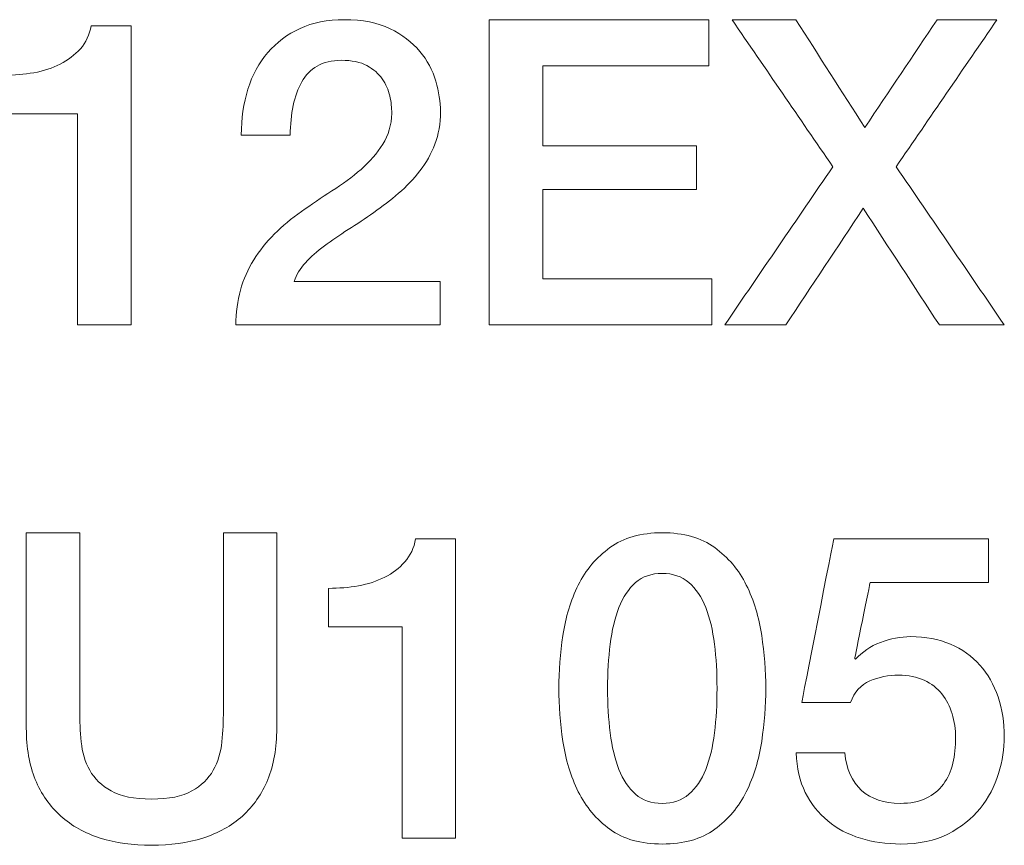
# Model space of a CAD drawing. Header units: millimetres. Extents: x 0 to 2122, y 0 to 1639.
# Tile 41 of 75: x 1663.49 to 1669.18, y 789.06 to 793.83. Entities that reach past the tile are written whole.
import ezdxf

# ---------------------------------------------------------------- set-up
doc = ezdxf.new("R2010")
doc.units = ezdxf.units.MM
doc.layers.add('2', color=7, linetype='Continuous', true_color=0xffffff)

msp = doc.modelspace()

# ---------------------------------------------------------------- linework, layer by layer
at = {"layer": '2', "color": 7, "linetype": 'Continuous', "lineweight": 13}
for points, knots in [([(1664.9267, 793.6353), (1664.9775, 793.6946), (1665.0396, 793.7411), (1665.1864, 793.8089), (1665.2714, 793.8254), (1665.3684, 793.8254), (1665.4739, 793.8254), (1665.5621, 793.8085), (1665.6326, 793.7736)], [0.52941176, 0.52941176, 0.52941176, 0.52941176, 0.55882353, 0.55882353, 0.58823529, 0.58823529, 0.58823529, 0.61764706, 0.61764706, 0.61764706, 0.61764706]), ([(1665.4996, 793.5601), (1665.4615, 793.5806), (1665.4121, 793.5908), (1665.3515, 793.5908), (1665.2954, 793.5908), (1665.2488, 793.5799), (1665.1747, 793.5355), (1665.1451, 793.5048), (1665.1229, 793.4663)], [0.29411765, 0.29411765, 0.29411765, 0.29411765, 0.32352941, 0.32352941, 0.32352941, 0.35294118, 0.35294118, 0.38235294, 0.38235294, 0.38235294, 0.38235294]), ([(1665.8969, 793.4713), (1665.9152, 793.4095), (1665.9244, 793.3506), (1665.9244, 793.2949), (1665.9244, 793.2254), (1665.9134, 793.1629), (1665.8923, 793.1068)], [0.67647059, 0.67647059, 0.67647059, 0.67647059, 0.70588235, 0.70588235, 0.70588235, 0.73529412, 0.73529412, 0.73529412, 0.73529412]), ([(1665.3906, 792.6129), (1665.3416, 792.5819), (1665.2957, 792.5505), (1665.2118, 792.4877), (1665.1751, 792.4556), (1665.144, 792.4217)], [0.85294118, 0.85294118, 0.85294118, 0.85294118, 0.88235294, 0.88235294, 0.91176471, 0.91176471, 0.91176471, 0.91176471]), ([(1663.7301, 789.2259), (1663.6669, 789.2827), (1663.6179, 789.3533), (1663.5488, 789.5212), (1663.5315, 789.62), (1663.5315, 789.7336), (1663.5315, 789.7336), (1663.5315, 790.8621), (1663.5315, 790.8621)], [0.8636364, 0.8636364, 0.8636364, 0.8636364, 0.9090909, 0.9090909, 0.9545455, 0.9545455, 0.9545455, 1, 1, 1, 1]), ([(1664.6614, 789.6546), (1664.6671, 789.7156), (1664.6699, 789.7756), (1664.6699, 789.8348), (1664.6699, 789.8348), (1664.6699, 790.8621), (1664.6699, 790.8621)], [0.40909091, 0.40909091, 0.40909091, 0.40909091, 0.45454545, 0.45454545, 0.45454545, 0.5, 0.5, 0.5, 0.5]), ([(1665.4499, 790.5559), (1665.506, 790.5658), (1665.5568, 790.5824), (1665.6471, 790.6282), (1665.6859, 790.6579), (1665.718, 790.6942)], [0.1, 0.1, 0.1, 0.1, 0.2, 0.2, 0.3, 0.3, 0.3, 0.3]), ([(1667.3591, 790.5746), (1667.3179, 790.6099), (1667.2667, 790.6275), (1667.1432, 790.6275), (1667.0917, 790.6099), (1667.0515, 790.5746)], [0.4375, 0.4375, 0.4375, 0.4375, 0.5, 0.5, 0.5625, 0.5625, 0.5625, 0.5625]), ([(1666.7206, 789.3667), (1666.6768, 789.4549), (1666.6472, 789.5515), (1666.6162, 789.7622), (1666.6084, 789.8645), (1666.6084, 790.062), (1666.6162, 790.164), (1666.6472, 790.3749), (1666.6768, 790.4716), (1666.7206, 790.5598)], [0.625, 0.625, 0.625, 0.625, 0.6875, 0.6875, 0.75, 0.75, 0.8125, 0.8125, 0.875, 0.875, 0.875, 0.875]), ([(1667.6911, 790.5598), (1667.7348, 790.4716), (1667.7645, 790.3749), (1667.7955, 790.164), (1667.8036, 790.062), (1667.8036, 789.8645), (1667.7955, 789.7622), (1667.7645, 789.5515), (1667.7348, 789.4549), (1667.6911, 789.3667)], [0.125, 0.125, 0.125, 0.125, 0.1875, 0.1875, 0.25, 0.25, 0.3125, 0.3125, 0.375, 0.375, 0.375, 0.375]), ([(1668.4665, 790.2289), (1668.525, 790.2511), (1668.5829, 790.262), (1668.6408, 790.262), (1668.7265, 790.262), (1668.8027, 790.2476), (1668.8704, 790.2186)], [0.17647059, 0.17647059, 0.17647059, 0.17647059, 0.20588235, 0.20588235, 0.20588235, 0.23529412, 0.23529412, 0.23529412, 0.23529412]), ([(1666.9044, 790.2187), (1666.8949, 790.1389), (1666.8896, 790.0535), (1666.8896, 789.8726), (1666.8949, 789.7872), (1666.9044, 789.7064)], [0.6875, 0.6875, 0.6875, 0.6875, 0.75, 0.75, 0.8125, 0.8125, 0.8125, 0.8125]), ([(1667.5069, 789.7064), (1667.5172, 789.7872), (1667.5218, 789.8726), (1667.5218, 790.0535), (1667.5172, 790.1389), (1667.5069, 790.2187)], [0.1875, 0.1875, 0.1875, 0.1875, 0.25, 0.25, 0.3125, 0.3125, 0.3125, 0.3125]), ([(1668.8704, 790.2186), (1668.9378, 790.1901), (1668.9946, 790.1495), (1669.0867, 790.0461), (1669.122, 789.9848), (1669.1456, 789.9138)], [0.23529412, 0.23529412, 0.23529412, 0.23529412, 0.26470588, 0.26470588, 0.29411765, 0.29411765, 0.29411765, 0.29411765]), ([(1668.821, 789.9311), (1668.7946, 789.9639), (1668.7604, 789.9904), (1668.6764, 790.0299), (1668.6274, 790.0398), (1668.5716, 790.0398), (1668.5124, 790.0398), (1668.4566, 790.0289), (1668.4047, 790.0063)], [0.82352941, 0.82352941, 0.82352941, 0.82352941, 0.85294118, 0.85294118, 0.88235294, 0.88235294, 0.88235294, 0.91176471, 0.91176471, 0.91176471, 0.91176471]), ([(1669.1456, 789.9138), (1669.1696, 789.8429), (1669.1816, 789.7664), (1669.1816, 789.6842), (1669.1816, 789.615), (1669.1703, 789.5438), (1669.1481, 789.4708)], [0.29411765, 0.29411765, 0.29411765, 0.29411765, 0.32352941, 0.32352941, 0.32352941, 0.35294118, 0.35294118, 0.35294118, 0.35294118]), ([(1663.8402, 789.8348), (1663.8402, 789.7756), (1663.843, 789.7156), (1663.8543, 789.5935), (1663.8709, 789.5389), (1663.898, 789.4902)], [0.09090909, 0.09090909, 0.09090909, 0.09090909, 0.13636364, 0.13636364, 0.18181818, 0.18181818, 0.18181818, 0.18181818]), ([(1668.8838, 789.5311), (1668.8948, 789.5769), (1668.9001, 789.6267), (1668.9001, 789.6792), (1668.9001, 789.7269), (1668.8933, 789.7727), (1668.8803, 789.8165)], [0.73529412, 0.73529412, 0.73529412, 0.73529412, 0.76470588, 0.76470588, 0.76470588, 0.79411765, 0.79411765, 0.79411765, 0.79411765]), ([(1664.9786, 789.7336), (1664.9786, 789.62), (1664.9613, 789.5212), (1664.8921, 789.3533), (1664.8431, 789.2827), (1664.78, 789.2259)], [0.59090909, 0.59090909, 0.59090909, 0.59090909, 0.63636364, 0.63636364, 0.68181818, 0.68181818, 0.68181818, 0.68181818]), ([(1668.2605, 789.5903), (1668.2686, 789.4965), (1668.3007, 789.4245), (1668.4125, 789.324), (1668.4866, 789.299), (1668.579, 789.299), (1668.6383, 789.299), (1668.6884, 789.3088), (1668.7297, 789.3286)], [0.58823529, 0.58823529, 0.58823529, 0.58823529, 0.61764706, 0.61764706, 0.64705882, 0.64705882, 0.64705882, 0.67647059, 0.67647059, 0.67647059, 0.67647059]), ([(1664.0218, 789.3706), (1664.0769, 789.3392), (1664.1545, 789.3237), (1664.3552, 789.3237), (1664.4332, 789.3392), (1664.4882, 789.3706)], [0.22727273, 0.22727273, 0.22727273, 0.22727273, 0.27272727, 0.27272727, 0.31818182, 0.31818182, 0.31818182, 0.31818182]), ([(1668.8556, 789.1222), (1668.7798, 789.0838), (1668.6894, 789.0644), (1668.584, 789.0644), (1668.5, 789.0644), (1668.422, 789.0756), (1668.2788, 789.1201), (1668.216, 789.1533), (1668.1074, 789.2422), (1668.064, 789.2968), (1668.0319, 789.3621)], [0.4117647, 0.4117647, 0.4117647, 0.4117647, 0.4411765, 0.4411765, 0.4411765, 0.4705882, 0.4705882, 0.5, 0.5, 0.5294118, 0.5294118, 0.5294118, 0.5294118]), ([(1664.78, 789.2259), (1664.7165, 789.1695), (1664.6403, 789.1268), (1664.4625, 789.0711), (1664.3637, 789.057), (1664.1464, 789.057), (1664.0476, 789.0711), (1663.8698, 789.1268), (1663.7936, 789.1695), (1663.7301, 789.2259)], [0.6818182, 0.6818182, 0.6818182, 0.6818182, 0.7272727, 0.7272727, 0.7727273, 0.7727273, 0.8181818, 0.8181818, 0.8636364, 0.8636364, 0.8636364, 0.8636364]), ([(1667.5083, 789.1497), (1667.4304, 789.0926), (1667.3295, 789.0644), (1667.0825, 789.0644), (1666.9817, 789.0926), (1666.9033, 789.1497)], [0.4375, 0.4375, 0.4375, 0.4375, 0.5, 0.5, 0.5625, 0.5625, 0.5625, 0.5625])]:
    msp.add_open_spline(points, degree=3, knots=knots, dxfattribs=at)
for points in [[(1666.2059, 793.8255), (1666.629, 793.8255), (1667.0521, 793.8255), (1667.4752, 793.8255)], [(1666.2059, 792.0623), (1666.2059, 792.65), (1666.2059, 793.2377), (1666.2059, 793.8255)], [(1667.4752, 793.8255), (1667.4752, 793.7367), (1667.4752, 793.6479), (1667.4752, 793.5591)], [(1667.6085, 793.8255), (1667.7312, 793.8255), (1667.8538, 793.8255), (1667.9765, 793.8255)], [(1668.191, 792.976), (1667.9968, 793.2591), (1667.8027, 793.5423), (1667.6085, 793.8255)], [(1667.9765, 793.8255), (1668.1097, 793.618), (1668.243, 793.4106), (1668.3762, 793.2032)], [(1668.3762, 793.2032), (1668.5153, 793.4106), (1668.6544, 793.618), (1668.7935, 793.8255)], [(1669.1392, 793.8255), (1668.9451, 793.5423), (1668.7509, 793.2591), (1668.5568, 792.976)], [(1668.7935, 793.8255), (1668.9088, 793.8255), (1669.024, 793.8255), (1669.1392, 793.8255)], [(1663.8437, 793.6575), (1663.8758, 793.6939), (1663.897, 793.7383), (1663.9065, 793.7909)], [(1663.9065, 793.7909), (1663.9065, 793.7909), (1664.1365, 793.7909), (1664.1365, 793.7909)], [(1664.1365, 793.7909), (1664.1365, 793.7909), (1664.1365, 792.0623), (1664.1365, 792.0623)], [(1665.6326, 793.7736), (1665.7035, 793.739), (1665.7607, 793.6956), (1665.8044, 793.6427)], [(1663.7276, 793.5686), (1663.7731, 793.5919), (1663.8116, 793.6215), (1663.8437, 793.6575)], [(1665.8044, 793.6427), (1665.8482, 793.5901), (1665.8789, 793.533), (1665.8969, 793.4713)], [(1664.8117, 793.4243), (1664.8375, 793.5058), (1664.8756, 793.576), (1664.9267, 793.6353)], [(1663.5756, 793.5192), (1663.6317, 793.5295), (1663.6825, 793.5457), (1663.7276, 793.5686)], [(1665.5882, 793.4836), (1665.567, 793.5139), (1665.5374, 793.5393), (1665.4996, 793.5601)], [(1667.4752, 793.5591), (1667.155, 793.5591), (1666.8348, 793.5591), (1666.5146, 793.5591)], [(1666.5146, 793.5591), (1666.5146, 793.4051), (1666.5146, 793.251), (1666.5146, 793.097)], [(1663.4031, 793.5044), (1663.4623, 793.5044), (1663.5198, 793.5094), (1663.5756, 793.5192)], [(1665.6316, 793.3848), (1665.6242, 793.4201), (1665.6097, 793.4529), (1665.5882, 793.4836)], [(1664.7733, 793.1587), (1664.7733, 793.2543), (1664.7863, 793.3428), (1664.8117, 793.4243)], [(1665.1229, 793.4663), (1665.1006, 793.4275), (1665.0841, 793.382), (1665.0735, 793.3291)], [(1665.6429, 793.2846), (1665.6429, 793.316), (1665.639, 793.3492), (1665.6316, 793.3848)], [(1665.0735, 793.3291), (1665.0629, 793.2765), (1665.0565, 793.2197), (1665.0551, 793.1587)], [(1663.8278, 793.2822), (1663.8278, 793.2822), (1663.4031, 793.2822), (1663.4031, 793.2822)], [(1663.8278, 792.0623), (1663.8278, 792.0623), (1663.8278, 793.2822), (1663.8278, 793.2822)], [(1665.591, 793.1058), (1665.6238, 793.1576), (1665.6411, 793.2173), (1665.6429, 793.2846)], [(1665.0551, 793.1587), (1665.0551, 793.1587), (1664.7733, 793.1587), (1664.7733, 793.1587)], [(1665.4651, 792.9611), (1665.5159, 793.0056), (1665.5578, 793.0539), (1665.591, 793.1058)], [(1665.8923, 793.1068), (1665.8707, 793.0511), (1665.8418, 792.9996), (1665.8058, 792.9527)], [(1666.5146, 793.097), (1666.8109, 793.097), (1667.1072, 793.097), (1667.4036, 793.097)], [(1667.4036, 793.097), (1667.4036, 793.0131), (1667.4036, 792.9293), (1667.4036, 792.8454)], [(1665.2971, 792.8366), (1665.3578, 792.8754), (1665.4139, 792.9167), (1665.4651, 792.9611)], [(1667.5662, 792.0623), (1667.7745, 792.3668), (1667.9827, 792.6714), (1668.191, 792.976)], [(1668.5568, 792.976), (1668.7651, 792.6714), (1668.9733, 792.3668), (1669.1816, 792.0623)], [(1665.8058, 792.9527), (1665.7695, 792.9058), (1665.7282, 792.8624), (1665.6824, 792.8228)], [(1667.4036, 792.8454), (1667.1072, 792.8454), (1666.8109, 792.8454), (1666.5146, 792.8454)], [(1666.5146, 792.8454), (1666.5146, 792.6733), (1666.5146, 792.5011), (1666.5146, 792.329)], [(1665.1218, 792.7167), (1665.1775, 792.7579), (1665.2361, 792.7978), (1665.2971, 792.8366)], [(1665.6824, 792.8228), (1665.6361, 792.7833), (1665.5882, 792.7463), (1665.5391, 792.7117)], [(1668.3663, 792.7364), (1668.2173, 792.5117), (1668.0683, 792.287), (1667.9193, 792.0623)], [(1668.8062, 792.0623), (1668.6596, 792.287), (1668.5129, 792.5117), (1668.3663, 792.7364)], [(1664.8452, 792.4376), (1664.9126, 792.5449), (1665.0047, 792.6376), (1665.1218, 792.7167)], [(1665.5391, 792.7117), (1665.4898, 792.6775), (1665.4404, 792.6443), (1665.3906, 792.6129)], [(1664.7415, 792.0623), (1664.7433, 792.2055), (1664.7775, 792.3307), (1664.8452, 792.4376)], [(1665.144, 792.4217), (1665.1126, 792.3879), (1665.0911, 792.3522), (1665.0798, 792.3141)], [(1665.0798, 792.3141), (1665.0798, 792.3141), (1665.9219, 792.3142), (1665.9219, 792.3141)], [(1665.9219, 792.3141), (1665.9219, 792.3141), (1665.9219, 792.0623), (1665.9219, 792.0623)], [(1666.5146, 792.329), (1666.8405, 792.329), (1667.1665, 792.329), (1667.4925, 792.329)], [(1667.4925, 792.329), (1667.4925, 792.2401), (1667.4925, 792.1512), (1667.4925, 792.0623)], [(1664.1365, 792.0623), (1664.1365, 792.0623), (1663.8278, 792.0623), (1663.8278, 792.0623)], [(1665.9219, 792.0623), (1665.9219, 792.0623), (1664.7415, 792.0623), (1664.7415, 792.0623)], [(1667.4925, 792.0623), (1667.0636, 792.0623), (1666.6347, 792.0623), (1666.2059, 792.0623)], [(1667.9193, 792.0623), (1667.8016, 792.0623), (1667.6839, 792.0623), (1667.5662, 792.0623)], [(1669.1816, 792.0623), (1669.0565, 792.0623), (1668.9313, 792.0623), (1668.8062, 792.0623)], [(1663.5315, 790.8621), (1663.5315, 790.8621), (1663.8402, 790.8621), (1663.8402, 790.8621)], [(1663.8402, 790.8621), (1663.8402, 790.8621), (1663.8402, 789.8348), (1663.8402, 789.8348)], [(1664.6699, 790.8621), (1664.6699, 790.8621), (1664.9786, 790.8621), (1664.9786, 790.8621)], [(1664.9786, 790.8621), (1664.9786, 790.8621), (1664.9786, 789.7336), (1664.9786, 789.7336)], [(1666.9033, 790.7767), (1666.9817, 790.8335), (1667.0825, 790.8621), (1667.206, 790.8621)], [(1667.206, 790.8621), (1667.3295, 790.8621), (1667.4304, 790.8335), (1667.5083, 790.7767)], [(1665.718, 790.6942), (1665.7501, 790.7302), (1665.7713, 790.7746), (1665.7808, 790.8275)], [(1665.7808, 790.8275), (1665.7808, 790.8275), (1666.0108, 790.8276), (1666.0108, 790.8275)], [(1666.0108, 790.8275), (1666.0108, 790.8275), (1666.0108, 789.0989), (1666.0108, 789.0989)], [(1668.011, 789.8817), (1668.0111, 789.8817), (1668.1963, 790.8276), (1668.1963, 790.8275)], [(1668.1963, 790.8275), (1668.1963, 790.8275), (1669.0902, 790.8276), (1669.0902, 790.8275)], [(1669.0902, 790.8275), (1669.0902, 790.8275), (1669.0902, 790.5757), (1669.0902, 790.5757)], [(1666.7206, 790.5598), (1666.7643, 790.6476), (1666.825, 790.7203), (1666.9033, 790.7767)], [(1667.5083, 790.7767), (1667.5867, 790.7203), (1667.6473, 790.6476), (1667.6911, 790.5598)], [(1667.0515, 790.5746), (1667.0113, 790.539), (1666.9792, 790.491), (1666.9552, 790.43)], [(1667.4565, 790.43), (1667.4329, 790.491), (1667.4, 790.539), (1667.3591, 790.5746)], [(1668.4062, 790.5757), (1668.4062, 790.5756), (1668.3173, 790.1361), (1668.3173, 790.1361)], [(1669.0902, 790.5757), (1669.0902, 790.5757), (1668.4062, 790.5757), (1668.4062, 790.5757)], [(1665.2774, 790.5411), (1665.3367, 790.5411), (1665.3942, 790.546), (1665.4499, 790.5559)], [(1665.2774, 790.3188), (1665.2774, 790.3189), (1665.2774, 790.5411), (1665.2774, 790.5411)], [(1666.9552, 790.43), (1666.9316, 790.3689), (1666.9146, 790.2987), (1666.9044, 790.2187)], [(1667.5069, 790.2187), (1667.4974, 790.2987), (1667.4805, 790.3689), (1667.4565, 790.43)], [(1665.7021, 790.3188), (1665.7021, 790.3188), (1665.2774, 790.3188), (1665.2774, 790.3188)], [(1665.7021, 789.0989), (1665.7021, 789.0989), (1665.7021, 790.3188), (1665.7021, 790.3188)], [(1668.3222, 790.1312), (1668.3599, 790.1738), (1668.4083, 790.2066), (1668.4665, 790.2289)], [(1668.3173, 790.1361), (1668.3173, 790.1361), (1668.3222, 790.1311), (1668.3222, 790.1312)], [(1668.4047, 790.0063), (1668.3529, 789.984), (1668.3155, 789.9428), (1668.2926, 789.8817)], [(1668.8803, 789.8165), (1668.8669, 789.8599), (1668.8471, 789.8983), (1668.821, 789.9311)], [(1668.2926, 789.8817), (1668.2926, 789.8817), (1668.011, 789.8817), (1668.011, 789.8817)], [(1666.9044, 789.7064), (1666.9146, 789.6256), (1666.9316, 789.5554), (1666.9552, 789.4951)], [(1667.4565, 789.4951), (1667.4805, 789.5554), (1667.4974, 789.6256), (1667.5069, 789.7064)], [(1664.6117, 789.4902), (1664.6392, 789.5389), (1664.6554, 789.5935), (1664.6614, 789.6546)], [(1667.9789, 789.5903), (1667.9789, 789.5903), (1668.2605, 789.5904), (1668.2605, 789.5903)], [(1668.0319, 789.3621), (1667.9998, 789.427), (1667.9821, 789.5029), (1667.9789, 789.5903)], [(1663.898, 789.4902), (1663.9252, 789.4418), (1663.9665, 789.4016), (1664.0218, 789.3706)], [(1664.4882, 789.3706), (1664.5436, 789.4016), (1664.5845, 789.4418), (1664.6117, 789.4902)], [(1666.9552, 789.4951), (1666.9792, 789.4351), (1667.0113, 789.3875), (1667.0515, 789.3519)], [(1667.3591, 789.3519), (1667.4, 789.3875), (1667.4329, 789.4351), (1667.4565, 789.4951)], [(1668.8295, 789.4101), (1668.8552, 789.4446), (1668.8732, 789.4849), (1668.8838, 789.5311)], [(1669.1481, 789.4708), (1669.1258, 789.3974), (1669.0905, 789.3307), (1669.0419, 789.2704)], [(1668.7297, 789.3286), (1668.7706, 789.3483), (1668.8041, 789.3755), (1668.8295, 789.4101)], [(1666.9033, 789.1497), (1666.825, 789.2065), (1666.7643, 789.2789), (1666.7206, 789.3667)], [(1667.0515, 789.3519), (1667.0917, 789.3166), (1667.1432, 789.299), (1667.205, 789.299)], [(1667.205, 789.299), (1667.2667, 789.299), (1667.3179, 789.3166), (1667.3591, 789.3519)], [(1667.6911, 789.3667), (1667.6473, 789.2789), (1667.5867, 789.2065), (1667.5083, 789.1497)], [(1669.0419, 789.2704), (1668.9932, 789.2104), (1668.9314, 789.161), (1668.8556, 789.1222)], [(1666.0108, 789.0989), (1666.0108, 789.0989), (1665.7021, 789.0989), (1665.7021, 789.0989)]]:
    msp.add_open_spline(points, degree=3, dxfattribs=at)

doc.saveas('drawing.dxf')
